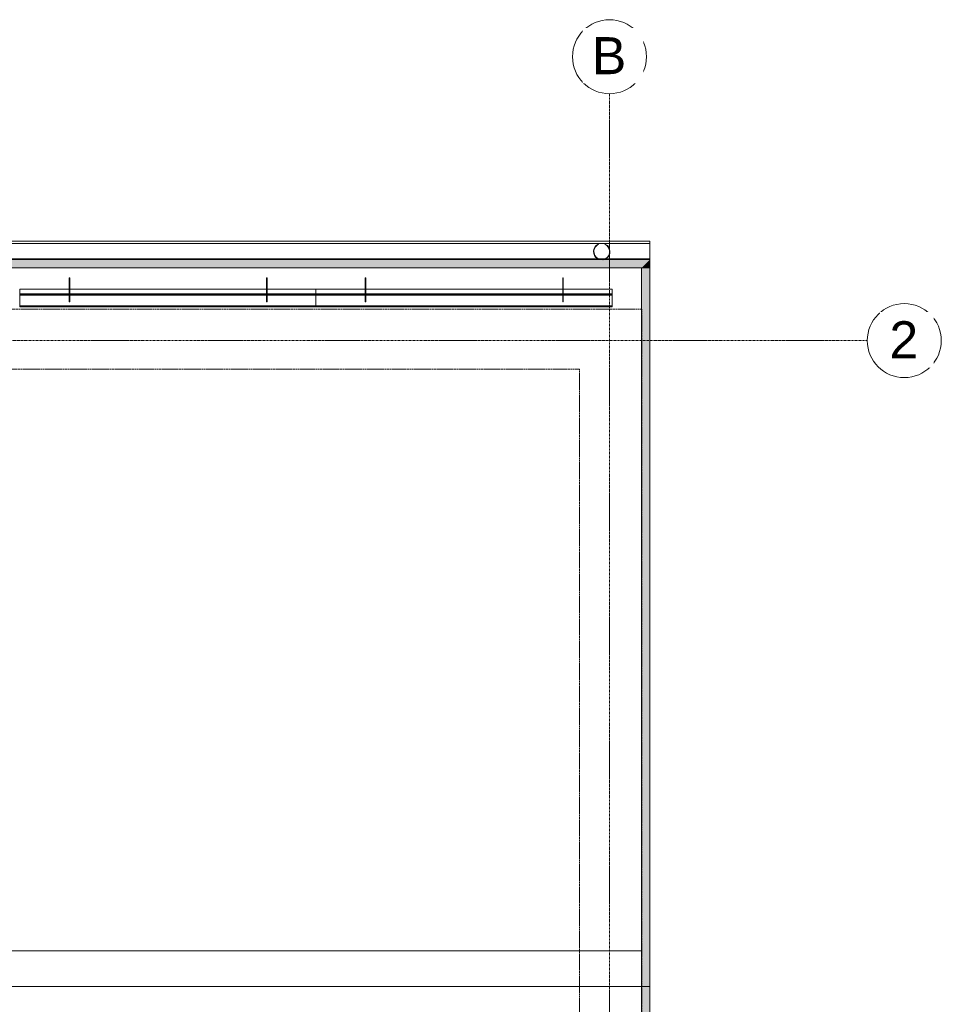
# Model space of a CAD drawing. Header units: millimetres. Extents: x -37728 to 44100, y 631619 to 691915.
# Tile 188 of 256: x -363 to 5240, y 674089 to 680073. Entities that reach past the tile are written whole.
import ezdxf

# ---------------------------------------------------------------- set-up
doc = ezdxf.new("R2010")
doc.units = ezdxf.units.MM
doc.linetypes.add('Linia siatki', pattern=[2.2225, 1.27, -0.3175, 0.3175, -0.3175])
doc.linetypes.add('Ukryty', pattern=[0.714375, 0.47625, -0.238125])
doc.layers.add('_XREF', color=7, linetype='Continuous')
for name, color, linetype, lineweight in [('A-DETL-HDLN', 252, 'Ukryty', 5), ('A-DETL-MBND', 252, 'Continuous', 5), ('A-ROOF', 252, 'Continuous', 5), ('A-ROOF-OTLN', 252, 'Continuous', 5), ('A-ROOF-PATT', 252, 'Continuous', 5), ('S-GRID', 252, 'Continuous', 5), ('S-GRID-IDEN', 252, 'Continuous', 5)]:
    doc.layers.add(name, color=color, linetype=linetype, lineweight=lineweight)
doc.styles.add('Arial_2', font='arial.ttf', dxfattribs={"height": 22.5})

# ---------------------------------------------------------------- blocks, each defined once
blk = doc.blocks.new('Construction_Roof-Accessories_Lindab_KOTEGL - Construction_Roof-Accessories_Lindab_KOTEGL-V25-Dach PB')
at = {"layer": 'A-DETL-MBND', "color": 252}
for p, q in [((64277.15, 66350.74), (64276.85, 66350.74)), ((64276.85, 66350.74), (64276.85, 66350.39)), ((64276.85, 66350.7), (64276.85, 66348.88)), ((64276.85, 66345.81), (64276.85, 66350.39)), ((64276.85, 66348.18), (64276.85, 66348.88)), ((64276.85, 66348.88), (64276.85, 66347.04)), ((64276.85, 66346.59), (64276.85, 66348.82)), ((64276.85, 66347.82), (64276.85, 66348.18)), ((64276.85, 66345.88), (64276.85, 66347.82)), ((64276.85, 66347.04), (64276.85, 66346.39)), ((64277.15, 66347.04), (64276.85, 66347.04)), ((64276.85, 66345.88), (64276.85, 66346.59)), ((64276.85, 66345.93), (64276.85, 66346.39)), ((64276.85, 66346.39), (64276.85, 66346.32)), ((64276.85, 66345.92), (64276.85, 66346.3)), ((64276.85, 66346.29), (64276.85, 66345.92)), ((64276.85, 66345.69), (64276.85, 66345.93)), ((64276.85, 66345.59), (64276.85, 66345.91)), ((64276.85, 66345.91), (64276.85, 66345.59)), ((64276.85, 66345.81), (64276.85, 66345.12)), ((64277.15, 66350.39), (64277.15, 66350.74)), ((64277.15, 66348.88), (64277.15, 66350.7)), ((64277.15, 66350.39), (64277.15, 66345.81)), ((64277.15, 66348.88), (64277.15, 66348.82)), ((64277.15, 66348.88), (64277.15, 66348.18)), ((64277.15, 66347.04), (64277.15, 66348.88)), ((64277.15, 66348.82), (64277.15, 66348.66)), ((64277.15, 66348.66), (64277.15, 66346.59)), ((64277.15, 66348.18), (64277.15, 66345.88)), ((64277.15, 66346.39), (64277.15, 66347.04)), ((64277.15, 66346.59), (64277.15, 66345.92)), ((64277.15, 66346.39), (64277.15, 66345.93)), ((64277.15, 66346.32), (64277.15, 66346.39)), ((64277.15, 66346.3), (64277.15, 66345.92)), ((64277.15, 66345.92), (64277.15, 66346.29)), ((64277.15, 66345.93), (64277.15, 66345.69)), ((64277.15, 66345.91), (64277.15, 66345.59)), ((64277.15, 66345.59), (64277.15, 66345.91)), ((64277.15, 66345.12), (64277.15, 66345.81)), ((64276.85, 66345.32), (64276.85, 66345.68)), ((64276.85, 66345.23), (64276.85, 66345.56)), ((64276.85, 66345.56), (64276.85, 66345.23)), ((64276.85, 66344.55), (64276.85, 66345.31)), ((64276.85, 66344.84), (64276.85, 66345.2)), ((64276.85, 66345.2), (64276.85, 66343.88)), ((64276.85, 66343.82), (64276.85, 66345.12)), ((64276.85, 66344.09), (64276.85, 66344.84)), ((64276.85, 66344.18), (64276.85, 66344.55)), ((64276.85, 66343.86), (64276.85, 66344.18)), ((64276.85, 66343.84), (64276.85, 66344.09)), ((64276.85, 66343.85), (64276.85, 66343.89)), ((64276.85, 66343.43), (64276.85, 66343.74)), ((64276.85, 66343.73), (64276.85, 66343.43)), ((64276.85, 66341.02), (64276.85, 66343.73)), ((64276.85, 66343.39), (64276.85, 66343.72)), ((64276.85, 66343.39), (64276.85, 66343.72)), ((64276.85, 66343.48), (64276.85, 66343.71)), ((64276.85, 66343.18), (64276.85, 66343.43)), ((64276.85, 66341.59), (64276.85, 66343.41)), ((64276.85, 66343.41), (64276.85, 66341.06)), ((64276.85, 66341.36), (64276.85, 66343.18)), ((64276.85, 66341.29), (64276.85, 66341.59)), ((64276.85, 66341.01), (64276.85, 66341.36)), ((64276.85, 66341.06), (64276.85, 66341.29)), ((64276.85, 66340.98), (64276.85, 66340.92)), ((64276.85, 66340.34), (64276.85, 66340.98)), ((64276.85, 66340.89), (64276.85, 66340.97)), ((64276.85, 66340.89), (64276.85, 66340.95)), ((64276.85, 66340.92), (64276.85, 66340.34)), ((64276.85, 66340.04), (64276.85, 66337.52)), ((64276.85, 66337.52), (64276.85, 66340.04)), ((64277.15, 66345.68), (64277.15, 66345.32)), ((64277.15, 66345.56), (64277.15, 66345.23)), ((64277.15, 66345.23), (64277.15, 66345.56)), ((64277.15, 66345.31), (64277.15, 66343.86)), ((64277.15, 66345.2), (64277.15, 66344.09)), ((64277.15, 66343.88), (64277.15, 66345.2)), ((64277.15, 66345.12), (64277.15, 66343.82)), ((64277.15, 66344.09), (64277.15, 66343.84)), ((64277.15, 66343.89), (64277.15, 66343.85)), ((64277.15, 66343.74), (64277.15, 66343.43)), ((64277.15, 66343.73), (64277.15, 66341.02)), ((64277.15, 66343.43), (64277.15, 66343.73)), ((64277.15, 66343.72), (64277.15, 66343.39)), ((64277.15, 66343.72), (64277.15, 66343.56)), ((64277.15, 66343.71), (64277.15, 66343.48)), ((64277.15, 66343.56), (64277.15, 66343.39)), ((64277.15, 66343.43), (64277.15, 66343.18)), ((64277.15, 66343.41), (64277.15, 66341.95)), ((64277.15, 66341.06), (64277.15, 66343.41)), ((64277.15, 66343.18), (64277.15, 66341.36)), ((64277.15, 66341.95), (64277.15, 66341.59)), ((64277.15, 66341.59), (64277.15, 66341.29)), ((64277.15, 66341.36), (64277.15, 66341.01)), ((64277.15, 66341.29), (64277.15, 66341.06)), ((64277.15, 66340.98), (64277.15, 66340.34)), ((64277.15, 66340.92), (64277.15, 66340.98)), ((64277.15, 66340.97), (64277.15, 66340.89)), ((64277.15, 66340.34), (64277.15, 66340.92)), ((64277.15, 66340.04), (64277.15, 66337.52)), ((64277.15, 66337.52), (64277.15, 66340.04)), ((64276.85, 66337.37), (64276.85, 66336.01)), ((64276.85, 66336.01), (64276.85, 66337.37)), ((64276.85, 66336.01), (64277.15, 66336.01)), ((64277.15, 66337.37), (64277.15, 66336.01)), ((64277.15, 66336.01), (64277.15, 66337.37))]:
    blk.add_line(p, q, dxfattribs=at)
blk = doc.blocks.new('Construction_Roof-Accessories_Lindab_KOTEGL - Construction_Roof-Accessories_Lindab_KOTEGL-V26-Dach PB')
at = {"layer": 'A-DETL-MBND', "color": 252}
for p, q in [((64157.15, 66350.74), (64156.85, 66350.74)), ((64156.85, 66350.74), (64156.85, 66350.39)), ((64156.85, 66350.7), (64156.85, 66348.88)), ((64156.85, 66345.81), (64156.85, 66350.39)), ((64156.85, 66346.59), (64156.85, 66348.88)), ((64156.85, 66348.88), (64156.85, 66347.04)), ((64156.85, 66345.88), (64156.85, 66348.18)), ((64156.85, 66347.04), (64156.85, 66346.39)), ((64157.15, 66347.04), (64156.85, 66347.04)), ((64156.85, 66345.93), (64156.85, 66346.39)), ((64156.85, 66346.39), (64156.85, 66346.32)), ((64156.85, 66345.92), (64156.85, 66346.3)), ((64156.85, 66346.29), (64156.85, 66345.92)), ((64156.85, 66345.69), (64156.85, 66345.93)), ((64156.85, 66345.59), (64156.85, 66345.91)), ((64156.85, 66345.91), (64156.85, 66345.59)), ((64156.85, 66345.81), (64156.85, 66345.12)), ((64157.15, 66350.39), (64157.15, 66350.74)), ((64157.15, 66348.88), (64157.15, 66350.7)), ((64157.15, 66350.39), (64157.15, 66345.81)), ((64157.15, 66348.88), (64157.15, 66346.59)), ((64157.15, 66347.04), (64157.15, 66348.88)), ((64157.15, 66348.18), (64157.15, 66345.88)), ((64157.15, 66346.39), (64157.15, 66347.04)), ((64157.15, 66346.39), (64157.15, 66345.93)), ((64157.15, 66346.32), (64157.15, 66346.39)), ((64157.15, 66346.3), (64157.15, 66345.92)), ((64157.15, 66345.92), (64157.15, 66346.29)), ((64157.15, 66345.93), (64157.15, 66345.69)), ((64157.15, 66345.91), (64157.15, 66345.59)), ((64157.15, 66345.59), (64157.15, 66345.91)), ((64157.15, 66345.12), (64157.15, 66345.81)), ((64156.85, 66345.32), (64156.85, 66345.68)), ((64156.85, 66345.23), (64156.85, 66345.56)), ((64156.85, 66345.56), (64156.85, 66345.23)), ((64156.85, 66343.86), (64156.85, 66345.31)), ((64156.85, 66344.09), (64156.85, 66345.2)), ((64156.85, 66345.2), (64156.85, 66343.88)), ((64156.85, 66343.83), (64156.85, 66345.12)), ((64156.85, 66343.85), (64156.85, 66344.09)), ((64156.85, 66343.85), (64156.85, 66343.89)), ((64156.85, 66343.43), (64156.85, 66343.74)), ((64156.85, 66343.73), (64156.85, 66343.43)), ((64156.85, 66341.02), (64156.85, 66343.73)), ((64156.85, 66343.56), (64156.85, 66343.72)), ((64156.85, 66343.61), (64156.85, 66343.72)), ((64156.85, 66343.48), (64156.85, 66343.71)), ((64156.85, 66343.39), (64156.85, 66343.61)), ((64156.85, 66343.39), (64156.85, 66343.56)), ((64156.85, 66343.18), (64156.85, 66343.43)), ((64156.85, 66341.59), (64156.85, 66343.41)), ((64156.85, 66343.41), (64156.85, 66341.06)), ((64156.85, 66341.36), (64156.85, 66343.18)), ((64156.85, 66341.06), (64156.85, 66341.59)), ((64156.85, 66341.01), (64156.85, 66341.36)), ((64156.85, 66340.98), (64156.85, 66340.92)), ((64156.85, 66340.34), (64156.85, 66340.98)), ((64156.85, 66340.89), (64156.85, 66340.97)), ((64156.85, 66340.89), (64156.85, 66340.95)), ((64156.85, 66340.92), (64156.85, 66340.34)), ((64156.85, 66340.05), (64156.85, 66337.52)), ((64156.85, 66337.52), (64156.85, 66340.05)), ((64157.15, 66345.68), (64157.15, 66345.32)), ((64157.15, 66345.56), (64157.15, 66345.23)), ((64157.15, 66345.23), (64157.15, 66345.56)), ((64157.15, 66345.31), (64157.15, 66343.86)), ((64157.15, 66345.2), (64157.15, 66344.09)), ((64157.15, 66343.88), (64157.15, 66345.2)), ((64157.15, 66345.12), (64157.15, 66343.83)), ((64157.15, 66344.09), (64157.15, 66343.85)), ((64157.15, 66343.89), (64157.15, 66343.85)), ((64157.15, 66343.74), (64157.15, 66343.43)), ((64157.15, 66343.73), (64157.15, 66341.02)), ((64157.15, 66343.43), (64157.15, 66343.73)), ((64157.15, 66343.72), (64157.15, 66343.39)), ((64157.15, 66343.72), (64157.15, 66343.39)), ((64157.15, 66343.71), (64157.15, 66343.48)), ((64157.15, 66343.43), (64157.15, 66343.18)), ((64157.15, 66343.41), (64157.15, 66342.33)), ((64157.15, 66341.06), (64157.15, 66343.41)), ((64157.15, 66343.18), (64157.15, 66341.01)), ((64157.15, 66342.33), (64157.15, 66341.59)), ((64157.15, 66341.59), (64157.15, 66341.06)), ((64157.15, 66340.98), (64157.15, 66340.34)), ((64157.15, 66340.92), (64157.15, 66340.98)), ((64157.15, 66340.97), (64157.15, 66340.92)), ((64157.15, 66340.95), (64157.15, 66340.89)), ((64157.15, 66340.92), (64157.15, 66340.89)), ((64157.15, 66340.34), (64157.15, 66340.92)), ((64157.15, 66340.05), (64157.15, 66337.52)), ((64157.15, 66337.52), (64157.15, 66340.05)), ((64156.85, 66337.37), (64156.85, 66336.01)), ((64156.85, 66336.01), (64156.85, 66337.37)), ((64156.85, 66336.01), (64157.15, 66336.01)), ((64157.15, 66337.37), (64157.15, 66336.01)), ((64157.15, 66336.01), (64157.15, 66337.37))]:
    blk.add_line(p, q, dxfattribs=at)
blk = doc.blocks.new('Construction_Roof-Accessories_Lindab_SNO_KOTEGL - Construction_Roof-Accessories_Lindab_SNO-V27-Dach PB')
at = {"layer": 'A-DETL-MBND', "color": 252}
for p, q in [((64306.85, 66343.86), (64126.85, 66343.86)), ((64126.85, 66343.86), (64126.85, 66343.82)), ((64126.85, 66343.86), (64126.85, 66343.75)), ((64126.85, 66341.02), (64126.85, 66343.75)), ((64126.85, 66343.74), (64126.85, 66343.74)), ((64126.85, 66343.69), (64126.85, 66343.74)), ((64126.85, 66343.73), (64126.85, 66343.74)), ((64126.85, 66341.02), (64126.85, 66343.73)), ((64126.85, 66343.73), (64126.85, 66341.02)), ((64126.85, 66343.69), (64126.85, 66341.02)), ((64126.85, 66340.98), (64126.85, 66341.02)), ((64126.85, 66341.02), (64306.85, 66341.02)), ((64126.85, 66340.34), (64126.85, 66340.98)), ((64126.85, 66340.98), (64126.85, 66340.34)), ((64126.85, 66340.34), (64126.85, 66340.98)), ((64126.85, 66340.98), (64126.85, 66340.37)), ((64126.85, 66340.34), (64126.85, 66340.98)), ((64126.85, 66340.98), (64126.85, 66340.34)), ((64126.85, 66340.98), (64306.85, 66340.98)), ((64126.85, 66340.34), (64126.85, 66340.04)), ((64126.85, 66340.16), (64126.85, 66340.3)), ((64126.85, 66340.19), (64126.85, 66340.29)), ((64126.85, 66340.29), (64306.85, 66340.29)), ((64126.85, 66340.22), (64306.85, 66340.22)), ((64126.85, 66340.16), (64126.85, 66340.19)), ((64126.85, 66340.1), (64126.85, 66340.16)), ((64126.85, 66340.16), (64126.85, 66340.1)), ((64126.85, 66340.15), (64126.85, 66340.04)), ((64126.85, 66340.04), (64306.85, 66340.04)), ((64126.85, 66337.52), (64126.85, 66340.04)), ((64126.85, 66340.04), (64126.85, 66337.63)), ((64306.85, 66343.82), (64306.85, 66343.86)), ((64306.85, 66343.75), (64306.85, 66343.86)), ((64306.85, 66343.75), (64306.85, 66341.02)), ((64306.85, 66343.74), (64306.85, 66343.69)), ((64306.85, 66343.74), (64306.85, 66343.73)), ((64306.85, 66341.02), (64306.85, 66343.73)), ((64306.85, 66343.73), (64306.85, 66341.02)), ((64306.85, 66341.02), (64306.85, 66343.69)), ((64306.85, 66341.02), (64306.85, 66340.98)), ((64306.85, 66340.34), (64306.85, 66340.98)), ((64306.85, 66340.98), (64306.85, 66340.34)), ((64306.85, 66340.37), (64306.85, 66340.98)), ((64306.85, 66340.98), (64306.85, 66340.34)), ((64306.85, 66340.34), (64306.85, 66340.98)), ((64306.85, 66340.98), (64306.85, 66340.34)), ((64306.85, 66340.04), (64306.85, 66340.34)), ((64306.85, 66340.3), (64306.85, 66340.16)), ((64306.85, 66340.29), (64306.85, 66340.16)), ((64306.85, 66340.1), (64306.85, 66340.16)), ((64306.85, 66340.16), (64306.85, 66340.1)), ((64306.85, 66340.04), (64306.85, 66340.15)), ((64306.85, 66337.63), (64306.85, 66340.04)), ((64306.85, 66340.04), (64306.85, 66337.52)), ((64126.85, 66337.63), (64126.85, 66337.59)), ((64126.85, 66337.59), (64126.85, 66337.49)), ((64126.85, 66337.37), (64126.85, 66337.52)), ((64126.85, 66333.58), (64126.85, 66337.37)), ((64126.85, 66337.37), (64126.85, 66337.31)), ((64126.85, 66337.31), (64126.85, 66333.58)), ((64306.85, 66337.49), (64306.85, 66337.63)), ((64306.85, 66337.52), (64306.85, 66337.37)), ((64306.85, 66337.31), (64306.85, 66337.37)), ((64306.85, 66337.37), (64306.85, 66333.58)), ((64306.85, 66333.58), (64306.85, 66337.31)), ((64126.85, 66333.58), (64126.85, 66332.98)), ((64126.85, 66333.58), (64306.85, 66333.58)), ((64126.85, 66333.53), (64306.85, 66333.53)), ((64126.85, 66333.39), (64126.85, 66333.46)), ((64126.85, 66333.31), (64126.85, 66333.38)), ((64126.85, 66333.11), (64126.85, 66333.26)), ((64126.85, 66333.26), (64126.85, 66333.18)), ((64126.85, 66333.26), (64306.85, 66333.26)), ((64126.85, 66333.1), (64126.85, 66333.25)), ((64126.85, 66333.14), (64306.85, 66333.14)), ((64126.85, 66333.1), (64126.85, 66333.11)), ((64126.85, 66333.1), (64126.85, 66333.04)), ((64126.85, 66332.99), (64126.85, 66332.98)), ((64126.85, 66332.98), (64306.85, 66332.98)), ((64306.85, 66332.98), (64306.85, 66333.58)), ((64306.85, 66333.46), (64306.85, 66333.39)), ((64306.85, 66333.38), (64306.85, 66333.31)), ((64306.85, 66333.18), (64306.85, 66333.26)), ((64306.85, 66333.26), (64306.85, 66333.11)), ((64306.85, 66333.25), (64306.85, 66333.1)), ((64306.85, 66333.11), (64306.85, 66333.1)), ((64306.85, 66333.04), (64306.85, 66333.1)), ((64306.85, 66332.98), (64306.85, 66332.99))]:
    blk.add_line(p, q, dxfattribs=at)
blk = doc.blocks.new('Construction_Roof-Accessories_Lindab_KOTEGL - Construction_Roof-Accessories_Lindab_KOTEGL-V47-Dach PB')
at = {"layer": 'A-DETL-MBND', "color": 252}
for p, q in [((64457.15, 66350.74), (64456.85, 66350.74)), ((64456.85, 66350.74), (64456.85, 66350.39)), ((64456.85, 66350.7), (64456.85, 66348.88)), ((64456.85, 66345.81), (64456.85, 66350.39)), ((64456.85, 66346.59), (64456.85, 66348.88)), ((64456.85, 66348.88), (64456.85, 66347.04)), ((64456.85, 66345.88), (64456.85, 66348.18)), ((64456.85, 66347.04), (64456.85, 66346.39)), ((64457.15, 66347.04), (64456.85, 66347.04)), ((64456.85, 66345.93), (64456.85, 66346.39)), ((64456.85, 66346.39), (64456.85, 66346.32)), ((64456.85, 66345.92), (64456.85, 66346.3)), ((64456.85, 66346.29), (64456.85, 66345.92)), ((64456.85, 66345.69), (64456.85, 66345.93)), ((64456.85, 66345.59), (64456.85, 66345.91)), ((64456.85, 66345.91), (64456.85, 66345.59)), ((64456.85, 66345.81), (64456.85, 66345.12)), ((64457.15, 66350.39), (64457.15, 66350.74)), ((64457.15, 66348.88), (64457.15, 66350.7)), ((64457.15, 66350.39), (64457.15, 66345.81)), ((64457.15, 66348.88), (64457.15, 66346.59)), ((64457.15, 66347.04), (64457.15, 66348.88)), ((64457.15, 66348.18), (64457.15, 66345.88)), ((64457.15, 66346.39), (64457.15, 66347.04)), ((64457.15, 66346.39), (64457.15, 66346.21)), ((64457.15, 66346.39), (64457.15, 66346.32)), ((64457.15, 66346.32), (64457.15, 66346.39)), ((64457.15, 66346.3), (64457.15, 66346.16)), ((64457.15, 66345.92), (64457.15, 66346.29)), ((64457.15, 66346.21), (64457.15, 66345.98)), ((64457.15, 66346.16), (64457.15, 66345.92)), ((64457.15, 66345.98), (64457.15, 66345.93)), ((64457.15, 66345.93), (64457.15, 66345.69)), ((64457.15, 66345.91), (64457.15, 66345.59)), ((64457.15, 66345.59), (64457.15, 66345.91)), ((64457.15, 66345.12), (64457.15, 66345.81)), ((64456.85, 66345.32), (64456.85, 66345.68)), ((64456.85, 66345.23), (64456.85, 66345.56)), ((64456.85, 66345.56), (64456.85, 66345.23)), ((64456.85, 66343.86), (64456.85, 66345.31)), ((64456.85, 66344.09), (64456.85, 66345.2)), ((64456.85, 66345.2), (64456.85, 66343.88)), ((64456.85, 66343.82), (64456.85, 66345.12)), ((64456.85, 66343.84), (64456.85, 66344.09)), ((64456.85, 66343.88), (64456.85, 66343.89)), ((64456.85, 66343.85), (64456.85, 66343.89)), ((64456.85, 66343.43), (64456.85, 66343.74)), ((64456.85, 66343.73), (64456.85, 66343.43)), ((64456.85, 66341.02), (64456.85, 66343.73)), ((64456.85, 66343.39), (64456.85, 66343.72)), ((64456.85, 66343.48), (64456.85, 66343.71)), ((64456.85, 66343.18), (64456.85, 66343.43)), ((64456.85, 66342.33), (64456.85, 66343.41)), ((64456.85, 66343.41), (64456.85, 66341.06)), ((64456.85, 66342.44), (64456.85, 66343.18)), ((64456.85, 66341.68), (64456.85, 66342.44)), ((64456.85, 66341.59), (64456.85, 66342.33)), ((64456.85, 66341.11), (64456.85, 66341.68)), ((64456.85, 66341.06), (64456.85, 66341.59)), ((64456.85, 66341.01), (64456.85, 66341.11)), ((64456.85, 66340.98), (64456.85, 66340.92)), ((64456.85, 66340.34), (64456.85, 66340.98)), ((64456.85, 66340.89), (64456.85, 66340.97)), ((64456.85, 66340.89), (64456.85, 66340.95)), ((64456.85, 66340.92), (64456.85, 66340.34)), ((64456.85, 66340.89), (64456.85, 66340.89)), ((64456.85, 66340.04), (64456.85, 66337.52)), ((64456.85, 66337.52), (64456.85, 66340.04)), ((64457.15, 66345.68), (64457.15, 66345.32)), ((64457.15, 66345.56), (64457.15, 66345.23)), ((64457.15, 66345.23), (64457.15, 66345.56)), ((64457.15, 66345.31), (64457.15, 66343.86)), ((64457.15, 66345.2), (64457.15, 66344.09)), ((64457.15, 66343.88), (64457.15, 66345.2)), ((64457.15, 66345.12), (64457.15, 66343.82)), ((64457.15, 66344.09), (64457.15, 66343.84)), ((64457.15, 66343.89), (64457.15, 66343.85)), ((64457.15, 66343.89), (64457.15, 66343.88)), ((64457.15, 66343.74), (64457.15, 66343.43)), ((64457.15, 66343.73), (64457.15, 66341.02)), ((64457.15, 66343.43), (64457.15, 66343.73)), ((64457.15, 66343.72), (64457.15, 66343.39)), ((64457.15, 66343.71), (64457.15, 66343.48)), ((64457.15, 66343.43), (64457.15, 66343.18)), ((64457.15, 66343.41), (64457.15, 66341.59)), ((64457.15, 66341.06), (64457.15, 66343.41)), ((64457.15, 66343.18), (64457.15, 66341.01)), ((64457.15, 66341.59), (64457.15, 66341.29)), ((64457.15, 66341.29), (64457.15, 66341.06)), ((64457.15, 66340.98), (64457.15, 66340.34)), ((64457.15, 66340.92), (64457.15, 66340.98)), ((64457.15, 66340.97), (64457.15, 66340.92)), ((64457.15, 66340.95), (64457.15, 66340.89)), ((64457.15, 66340.34), (64457.15, 66340.92)), ((64457.15, 66340.04), (64457.15, 66337.52)), ((64457.15, 66337.52), (64457.15, 66340.04)), ((64456.85, 66337.37), (64456.85, 66336.01)), ((64456.85, 66336.01), (64456.85, 66337.37)), ((64456.85, 66336.01), (64457.15, 66336.01)), ((64457.15, 66337.37), (64457.15, 66336.01)), ((64457.15, 66336.01), (64457.15, 66337.37))]:
    blk.add_line(p, q, dxfattribs=at)
blk = doc.blocks.new('Construction_Roof-Accessories_Lindab_KOTEGL - Construction_Roof-Accessories_Lindab_KOTEGL-V48-Dach PB')
at = {"layer": 'A-DETL-MBND', "color": 252}
for p, q in [((64337.15, 66350.74), (64336.85, 66350.74)), ((64336.85, 66350.74), (64336.85, 66350.39)), ((64336.85, 66350.7), (64336.85, 66348.88)), ((64336.85, 66345.81), (64336.85, 66350.39)), ((64336.85, 66346.59), (64336.85, 66348.88)), ((64336.85, 66348.88), (64336.85, 66347.04)), ((64336.85, 66345.88), (64336.85, 66348.18)), ((64336.85, 66347.04), (64336.85, 66346.39)), ((64337.15, 66347.04), (64336.85, 66347.04)), ((64336.85, 66345.93), (64336.85, 66346.39)), ((64336.85, 66346.39), (64336.85, 66346.32)), ((64336.85, 66345.92), (64336.85, 66346.3)), ((64336.85, 66346.29), (64336.85, 66345.92)), ((64336.85, 66345.69), (64336.85, 66345.93)), ((64336.85, 66345.59), (64336.85, 66345.91)), ((64336.85, 66345.91), (64336.85, 66345.59)), ((64336.85, 66345.81), (64336.85, 66345.12)), ((64337.15, 66350.39), (64337.15, 66350.74)), ((64337.15, 66348.88), (64337.15, 66350.7)), ((64337.15, 66350.39), (64337.15, 66345.81)), ((64337.15, 66348.88), (64337.15, 66346.59)), ((64337.15, 66347.04), (64337.15, 66348.88)), ((64337.15, 66348.18), (64337.15, 66345.88)), ((64337.15, 66346.39), (64337.15, 66347.04)), ((64337.15, 66346.39), (64337.15, 66345.93)), ((64337.15, 66346.32), (64337.15, 66346.39)), ((64337.15, 66346.3), (64337.15, 66345.92)), ((64337.15, 66345.92), (64337.15, 66346.29)), ((64337.15, 66345.93), (64337.15, 66345.69)), ((64337.15, 66345.91), (64337.15, 66345.59)), ((64337.15, 66345.59), (64337.15, 66345.91)), ((64337.15, 66345.12), (64337.15, 66345.81)), ((64336.85, 66345.32), (64336.85, 66345.68)), ((64336.85, 66345.23), (64336.85, 66345.56)), ((64336.85, 66345.56), (64336.85, 66345.23)), ((64336.85, 66343.86), (64336.85, 66345.31)), ((64336.85, 66344.09), (64336.85, 66345.2)), ((64336.85, 66345.2), (64336.85, 66343.88)), ((64336.85, 66343.83), (64336.85, 66345.12)), ((64336.85, 66343.85), (64336.85, 66344.09)), ((64336.85, 66343.85), (64336.85, 66343.89)), ((64336.85, 66343.43), (64336.85, 66343.74)), ((64336.85, 66343.73), (64336.85, 66343.43)), ((64336.85, 66341.02), (64336.85, 66343.73)), ((64336.85, 66343.61), (64336.85, 66343.72)), ((64336.85, 66343.43), (64336.85, 66343.72)), ((64336.85, 66343.48), (64336.85, 66343.71)), ((64336.85, 66343.39), (64336.85, 66343.61)), ((64336.85, 66343.18), (64336.85, 66343.43)), ((64336.85, 66343.39), (64336.85, 66343.43)), ((64336.85, 66342.33), (64336.85, 66343.41)), ((64336.85, 66343.41), (64336.85, 66341.06)), ((64336.85, 66343.39), (64336.85, 66343.39)), ((64336.85, 66342.82), (64336.85, 66343.18)), ((64336.85, 66341.68), (64336.85, 66342.82)), ((64336.85, 66341.59), (64336.85, 66342.33)), ((64336.85, 66341.36), (64336.85, 66341.68)), ((64336.85, 66341.06), (64336.85, 66341.59)), ((64336.85, 66341.11), (64336.85, 66341.36)), ((64336.85, 66341.01), (64336.85, 66341.11)), ((64336.85, 66340.98), (64336.85, 66340.92)), ((64336.85, 66340.34), (64336.85, 66340.98)), ((64336.85, 66340.89), (64336.85, 66340.97)), ((64336.85, 66340.92), (64336.85, 66340.34)), ((64336.85, 66340.05), (64336.85, 66337.52)), ((64336.85, 66337.52), (64336.85, 66340.05)), ((64337.15, 66345.68), (64337.15, 66345.32)), ((64337.15, 66345.56), (64337.15, 66345.23)), ((64337.15, 66345.23), (64337.15, 66345.56)), ((64337.15, 66345.31), (64337.15, 66343.86)), ((64337.15, 66345.2), (64337.15, 66344.09)), ((64337.15, 66343.88), (64337.15, 66345.2)), ((64337.15, 66345.12), (64337.15, 66343.83)), ((64337.15, 66344.09), (64337.15, 66343.85)), ((64337.15, 66343.89), (64337.15, 66343.85)), ((64337.15, 66343.74), (64337.15, 66343.43)), ((64337.15, 66343.73), (64337.15, 66341.02)), ((64337.15, 66343.43), (64337.15, 66343.73)), ((64337.15, 66343.72), (64337.15, 66343.43)), ((64337.15, 66343.72), (64337.15, 66343.45)), ((64337.15, 66343.71), (64337.15, 66343.48)), ((64337.15, 66343.45), (64337.15, 66343.39)), ((64337.15, 66343.43), (64337.15, 66343.18)), ((64337.15, 66343.43), (64337.15, 66343.39)), ((64337.15, 66343.41), (64337.15, 66342.33)), ((64337.15, 66341.06), (64337.15, 66343.41)), ((64337.15, 66343.39), (64337.15, 66343.39)), ((64337.15, 66343.18), (64337.15, 66341.01)), ((64337.15, 66342.33), (64337.15, 66341.59)), ((64337.15, 66341.59), (64337.15, 66341.06)), ((64337.15, 66340.98), (64337.15, 66340.34)), ((64337.15, 66340.92), (64337.15, 66340.98)), ((64337.15, 66340.97), (64337.15, 66340.92)), ((64337.15, 66340.95), (64337.15, 66340.89)), ((64337.15, 66340.92), (64337.15, 66340.89)), ((64337.15, 66340.34), (64337.15, 66340.92)), ((64337.15, 66340.05), (64337.15, 66337.52)), ((64337.15, 66337.52), (64337.15, 66340.05)), ((64336.85, 66337.37), (64336.85, 66336.01)), ((64336.85, 66336.01), (64336.85, 66337.37)), ((64336.85, 66336.01), (64337.15, 66336.01)), ((64337.15, 66337.37), (64337.15, 66336.01)), ((64337.15, 66336.01), (64337.15, 66337.37))]:
    blk.add_line(p, q, dxfattribs=at)
blk = doc.blocks.new('Construction_Roof-Accessories_Lindab_SNO_KOTEGL - Construction_Roof-Accessories_Lindab_SNO-V49-Dach PB')
at = {"layer": 'A-DETL-MBND', "color": 252}
for p, q in [((64486.85, 66343.86), (64306.85, 66343.86)), ((64306.85, 66343.86), (64306.85, 66343.85)), ((64306.85, 66343.86), (64306.85, 66343.75)), ((64306.85, 66343.85), (64306.85, 66343.82)), ((64306.85, 66341.02), (64306.85, 66343.75)), ((64306.85, 66343.73), (64306.85, 66343.74)), ((64306.85, 66343.73), (64306.85, 66343.74)), ((64306.85, 66341.02), (64306.85, 66343.73)), ((64306.85, 66343.69), (64306.85, 66343.73)), ((64306.85, 66343.73), (64306.85, 66341.02)), ((64306.85, 66343.69), (64306.85, 66341.02)), ((64306.85, 66340.98), (64306.85, 66341.02)), ((64306.85, 66341.02), (64486.85, 66341.02)), ((64306.85, 66340.34), (64306.85, 66340.98)), ((64306.85, 66340.98), (64306.85, 66340.34)), ((64306.85, 66340.34), (64306.85, 66340.98)), ((64306.85, 66340.98), (64306.85, 66340.37)), ((64306.85, 66340.34), (64306.85, 66340.98)), ((64306.85, 66340.98), (64306.85, 66340.34)), ((64306.85, 66340.98), (64486.85, 66340.98)), ((64306.85, 66340.34), (64306.85, 66340.04)), ((64306.85, 66340.25), (64306.85, 66340.3)), ((64306.85, 66340.24), (64306.85, 66340.29)), ((64306.85, 66340.29), (64486.85, 66340.29)), ((64306.85, 66340.2), (64306.85, 66340.25)), ((64306.85, 66340.19), (64306.85, 66340.24)), ((64306.85, 66340.22), (64486.85, 66340.22)), ((64306.85, 66340.16), (64306.85, 66340.2)), ((64306.85, 66340.16), (64306.85, 66340.19)), ((64306.85, 66340.1), (64306.85, 66340.16)), ((64306.85, 66340.16), (64306.85, 66340.1)), ((64306.85, 66340.15), (64306.85, 66340.04)), ((64306.85, 66340.04), (64486.85, 66340.04)), ((64306.85, 66337.52), (64306.85, 66340.04)), ((64306.85, 66340.04), (64306.85, 66337.63)), ((64486.85, 66343.82), (64486.85, 66343.86)), ((64486.85, 66343.75), (64486.85, 66343.86)), ((64486.85, 66343.75), (64486.85, 66341.02)), ((64486.85, 66343.74), (64486.85, 66343.69)), ((64486.85, 66343.74), (64486.85, 66343.73)), ((64486.85, 66341.02), (64486.85, 66343.73)), ((64486.85, 66343.73), (64486.85, 66341.02)), ((64486.85, 66341.02), (64486.85, 66343.69)), ((64486.85, 66341.02), (64486.85, 66340.98)), ((64486.85, 66340.34), (64486.85, 66340.98)), ((64486.85, 66340.98), (64486.85, 66340.34)), ((64486.85, 66340.37), (64486.85, 66340.98)), ((64486.85, 66340.98), (64486.85, 66340.34)), ((64486.85, 66340.34), (64486.85, 66340.98)), ((64486.85, 66340.98), (64486.85, 66340.34)), ((64486.85, 66340.04), (64486.85, 66340.34)), ((64486.85, 66340.3), (64486.85, 66340.16)), ((64486.85, 66340.29), (64486.85, 66340.16)), ((64486.85, 66340.1), (64486.85, 66340.16)), ((64486.85, 66340.16), (64486.85, 66340.1)), ((64486.85, 66340.04), (64486.85, 66340.15)), ((64486.85, 66337.63), (64486.85, 66340.04)), ((64486.85, 66340.04), (64486.85, 66337.52)), ((64306.85, 66337.63), (64306.85, 66337.59)), ((64306.85, 66337.59), (64306.85, 66337.54)), ((64306.85, 66337.54), (64306.85, 66337.49)), ((64306.85, 66337.37), (64306.85, 66337.52)), ((64306.85, 66333.58), (64306.85, 66337.37)), ((64306.85, 66337.37), (64306.85, 66337.31)), ((64306.85, 66337.31), (64306.85, 66333.58)), ((64486.85, 66337.49), (64486.85, 66337.63)), ((64486.85, 66337.52), (64486.85, 66337.37)), ((64486.85, 66337.31), (64486.85, 66337.37)), ((64486.85, 66337.37), (64486.85, 66333.58)), ((64486.85, 66333.58), (64486.85, 66337.31)), ((64306.85, 66333.58), (64306.85, 66332.98)), ((64306.85, 66333.58), (64486.85, 66333.58)), ((64306.85, 66333.53), (64486.85, 66333.53)), ((64306.85, 66333.39), (64306.85, 66333.46)), ((64306.85, 66333.31), (64306.85, 66333.38)), ((64306.85, 66333.11), (64306.85, 66333.26)), ((64306.85, 66333.26), (64306.85, 66333.18)), ((64306.85, 66333.26), (64486.85, 66333.26)), ((64306.85, 66333.19), (64306.85, 66333.25)), ((64306.85, 66333.14), (64306.85, 66333.19)), ((64306.85, 66333.1), (64306.85, 66333.14)), ((64306.85, 66333.14), (64486.85, 66333.14)), ((64306.85, 66333.1), (64306.85, 66333.11)), ((64306.85, 66333.1), (64306.85, 66333.1)), ((64306.85, 66333.1), (64306.85, 66333.04)), ((64306.85, 66332.99), (64306.85, 66332.98)), ((64306.85, 66332.98), (64486.85, 66332.98)), ((64486.85, 66332.98), (64486.85, 66333.58)), ((64486.85, 66333.46), (64486.85, 66333.39)), ((64486.85, 66333.38), (64486.85, 66333.31)), ((64486.85, 66333.18), (64486.85, 66333.26)), ((64486.85, 66333.26), (64486.85, 66333.11)), ((64486.85, 66333.25), (64486.85, 66333.1)), ((64486.85, 66333.11), (64486.85, 66333.1)), ((64486.85, 66333.04), (64486.85, 66333.1)), ((64486.85, 66332.98), (64486.85, 66332.99))]:
    blk.add_line(p, q, dxfattribs=at)
blk = doc.blocks.new('ARu Rura spustowa okrągła ___FK_04_0 - Na ziemię _φ10_-9233713-Dach PB')
at = {"layer": 'A-DETL-MBND', "color": 252}
for radius, start, end in [(5, 123.01922, 241.44202), (4.8, 120, 246.92016), (5, 98.81378, 99.56759), (5, 80.43241, 81.18622), (4.8, 293.07984, 60), (5, 298.55798, 56.98078)]:
    blk.add_arc((12.5, -52.95), radius, start, end, dxfattribs=at)
blk = doc.blocks.new('Siatka - M_Symbol siatki - okrąg mniejszy-7853319-Dach PB')
at = {"layer": 'S-GRID-IDEN', "color": 252}
blk.add_circle((0, 0), 0.45, dxfattribs=at)
blk = doc.blocks.new('A$C4e31ac75')
at = {"layer": 'A-ROOF-PATT'}
for points in [[(-560.04, 2328.34), (19.55, 2328.34), (24.55, 2333.34), (-1109.48, 2333.34), (-1104.48, 2328.34), (-579.38, 2328.34)], [(24.55, 2328.34), (24.55, 2333.34), (19.55, 2328.34), (20.04, 2328.34)], [(19.55, 1891.69), (24.55, 1891.69), (24.55, 2328.34), (19.55, 2328.34), (19.55, 1913.34)], [(24.55, 1455.05), (24.55, 1891.69), (19.55, 1891.69), (19.55, 1455.05), (20.04, 1455.05)]]:
    blk.add_hatch(color=256, dxfattribs=at).paths.add_polyline_path(points)
at = {"layer": 'A-DETL-HDLN'}
for p, q in [((-1104.43, 2303.25), (19.57, 2303.25)), ((19.57, 2303.25), (19.57, 1479.25)), ((-1068.21, 2266.77), (-18.21, 2266.77)), ((-18.21, 2266.77), (-18.21, 1516.77))]:
    blk.add_line(p, q, dxfattribs=at)
at = {"layer": 'A-DETL-MBND'}
for p, q in [((24.55, 2344.53), (-1109.48, 2344.53)), ((-1109.48, 2343.14), (24.55, 2343.14)), ((24.55, 2333.34), (24.55, 2344.53)), ((-1109.48, 2333.77), (24.55, 2333.77)), ((-1109.48, 2333.57), (24.55, 2333.57))]:
    blk.add_line(p, q, dxfattribs=at)
at = {"layer": 'A-ROOF'}
for p, q in [((19.55, 2328.34), (19.55, 1455.05)), ((19.55, 1913.34), (-1104.48, 1913.34)), ((19.55, 1891.69), (-1104.48, 1891.69))]:
    blk.add_line(p, q, dxfattribs=at)
at = {"layer": 'A-ROOF-OTLN'}
for p, q in [((-1109.48, 2333.34), (24.55, 2333.34)), ((24.55, 2328.34), (-1109.48, 2328.34)), ((24.55, 2333.34), (24.55, 1450.05)), ((24.55, 1891.69), (19.55, 1891.69))]:
    blk.add_line(p, q, dxfattribs=at)
at = {"layer": 'S-GRID', "linetype": 'Linia siatki'}
for p, q in [((0, 2434.18), (0, 1320.54)), ((-1161.95, 2284.14), (156.7, 2284.14))]:
    blk.add_line(p, q, dxfattribs=at)
at = {"layer": 'A-DETL-MBND', "rotation": 180}
blk.add_blockref('ARu Rura spustowa okrągła ___FK_04_0 - Na ziemię _φ10_-9233713-Dach PB', (7.78, 2285.29), dxfattribs=at)
at = {"layer": 'A-DETL-MBND'}
for name in ['Construction_Roof-Accessories_Lindab_KOTEGL - Construction_Roof-Accessories_Lindab_KOTEGL-V26-Dach PB', 'Construction_Roof-Accessories_Lindab_KOTEGL - Construction_Roof-Accessories_Lindab_KOTEGL-V25-Dach PB', 'Construction_Roof-Accessories_Lindab_KOTEGL - Construction_Roof-Accessories_Lindab_KOTEGL-V48-Dach PB', 'Construction_Roof-Accessories_Lindab_KOTEGL - Construction_Roof-Accessories_Lindab_KOTEGL-V47-Dach PB', 'Construction_Roof-Accessories_Lindab_SNO_KOTEGL - Construction_Roof-Accessories_Lindab_SNO-V27-Dach PB', 'Construction_Roof-Accessories_Lindab_SNO_KOTEGL - Construction_Roof-Accessories_Lindab_SNO-V49-Dach PB']:
    blk.add_blockref(name, (-64485.3, -64028.37), dxfattribs=at)
at = {"layer": 'S-GRID-IDEN', "xscale": 49.99999999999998, "yscale": 49.99999999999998, "zscale": 49.99999999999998}
for p, rotation in [((0, 2456.68), 180), ((179.2, 2284.14), 269.9999999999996)]:
    blk.add_blockref('Siatka - M_Symbol siatki - okrąg mniejszy-7853319-Dach PB', p, dxfattribs=dict(at, rotation=rotation))
at = {"layer": 'S-GRID-IDEN', "char_height": 22.5, "attachment_point": 1, "style": 'Arial_2', "bg_fill": 3, "box_fill_scale": 1.25, "bg_fill_color": 256, "bg_fill_true_color": 13158600, "bg_fill_transparency": 0}
for s, insert, width in [('\\fArial|b0|i0|c238|p34|;B', (-10.74, 2468.57), 25.654), ('\\fArial|b0|i0|c238|p34|;2', (170.15, 2295.9), 21.2447)]:
    blk.add_mtext(s, dxfattribs=dict(at, insert=insert, width=width))

msp = doc.modelspace()

# ---------------------------------------------------------------- block references
at = {"layer": '_XREF', "xscale": 10, "yscale": 10, "zscale": 10}
msp.add_blockref('A$C4e31ac75', (3222.8, 655281.1), dxfattribs=at)

doc.saveas('drawing.dxf')
